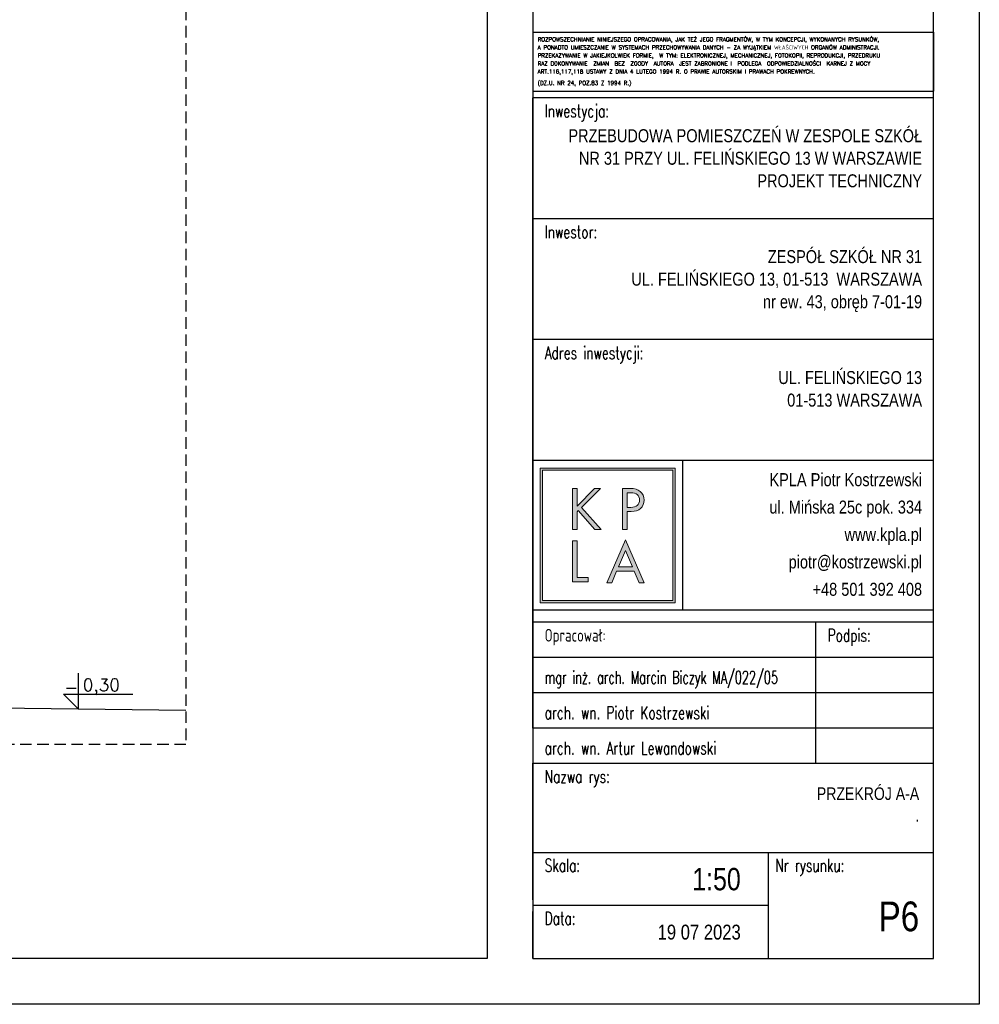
# Model space of a CAD drawing. Extents: x 678233 to 771511, y -128679 to -91169.
# Tile 18 of 62: x 758365 to 759205, y -98763 to -97901. Entities that reach past the tile are written whole.
import ezdxf
from ezdxf.enums import TextEntityAlignment as Align

# ---------------------------------------------------------------- set-up
doc = ezdxf.new("R2010")
doc.units = 0
doc.linetypes.add('DASHED', pattern=[0.75, 0.5, -0.25])
doc.layers.get('0').update_dxf_attribs({"linetype": 'CONTINUOUS'})
doc.layers.get('Defpoints').update_dxf_attribs({"linetype": 'CONTINUOUS'})
for name, color, linetype in [('KOTY', 6, 'CONTINUOUS'), ('OPIS', 2, 'CONTINUOUS'), ('PRZEKROJOWE', 7, 'CONTINUOUS'), ('PRZERYWANA', 9, 'DASHED'), ('ramka', 2, 'CONTINUOUS'), ('tabelka', 2, 'CONTINUOUS')]:
    doc.layers.add(name, color=color, linetype=linetype)
doc.layers.add('Warstwa 1', color=2, linetype='CONTINUOUS', lineweight=18)
doc.styles.add('ARIAL_CE', font='arial.ttf')
doc.styles.add('ROMANS', font='romans.shx', dxfattribs={"width": 0.6})
doc.styles.add('TXT', font='simplex.shx', dxfattribs={"width": 0.7})

# ---------------------------------------------------------------- blocks, each defined once
blk = doc.blocks.new('kpla logo')
h = blk.add_hatch(color=256)
h.paths.add_polyline_path([(3.121, 6.59), (3.117, 6.585), (3.103, 6.571), (3.08, 6.548), (3.048, 6.516), (3.009, 6.477), (2.964, 6.431), (2.92, 6.387), (2.865, 6.332), (2.807, 6.273), (2.745, 6.211), (2.682, 6.148), (2.618, 6.083), (2.562, 6.027), (2.499, 5.963), (2.437, 5.901), (2.379, 5.842), (2.323, 5.786), (2.273, 5.735), (2.233, 5.695), (2.193, 5.655), (2.161, 5.622), (2.136, 5.598), (2.121, 5.583), (2.116, 5.577), (2.116, 5.596), (2.116, 5.651), (2.116, 5.735), (2.116, 5.835), (2.116, 5.956), (2.116, 6.083), (2.116, 6.204), (2.116, 6.325), (2.116, 6.431), (2.116, 6.512), (2.116, 6.569), (2.116, 6.59), (2.111, 6.59), (2.096, 6.59), (2.074, 6.59), (2.048, 6.59), (2.017, 6.59), (1.983, 6.59), (1.951, 6.59), (1.92, 6.59), (1.892, 6.59), (1.871, 6.59), (1.856, 6.59), (1.85, 6.59), (1.85, 6.547), (1.85, 6.418), (1.85, 6.221), (1.85, 5.988), (1.85, 5.707), (1.85, 5.409), (1.85, 5.128), (1.85, 4.846), (1.85, 4.597), (1.85, 4.41), (1.85, 4.277), (1.85, 4.229), (1.855, 4.229), (1.87, 4.229), (1.892, 4.229), (1.918, 4.229), (1.95, 4.229), (1.983, 4.229), (2.015, 4.229), (2.046, 4.229), (2.074, 4.229), (2.095, 4.229), (2.11, 4.229), (2.116, 4.229), (2.116, 4.247), (2.116, 4.302), (2.116, 4.387), (2.116, 4.488), (2.116, 4.608), (2.116, 4.737), (2.116, 4.858), (2.116, 4.979), (2.116, 5.086), (2.116, 5.167), (2.116, 5.224), (2.116, 5.245), (2.117, 5.246), (2.121, 5.249), (2.126, 5.255), (2.133, 5.262), (2.141, 5.27), (2.149, 5.278), (2.157, 5.286), (2.165, 5.294), (2.173, 5.301), (2.178, 5.307), (2.182, 5.31), (2.183, 5.312), (2.201, 5.292), (2.253, 5.233), (2.334, 5.143), (2.429, 5.036), (2.544, 4.907), (2.666, 4.77), (2.781, 4.641), (2.897, 4.512), (2.999, 4.398), (3.075, 4.312), (3.13, 4.251), (3.15, 4.229), (3.156, 4.229), (3.176, 4.229), (3.206, 4.229), (3.242, 4.229), (3.284, 4.229), (3.33, 4.229), (3.373, 4.229), (3.416, 4.229), (3.454, 4.229), (3.483, 4.229), (3.503, 4.229), (3.511, 4.229), (3.49, 4.251), (3.427, 4.32), (3.332, 4.425), (3.219, 4.55), (3.083, 4.7), (2.939, 4.859), (2.803, 5.009), (2.666, 5.159), (2.546, 5.292), (2.455, 5.392), (2.391, 5.463), (2.367, 5.489), (2.387, 5.509), (2.448, 5.569), (2.54, 5.661), (2.65, 5.769), (2.781, 5.9), (2.921, 6.039), (3.053, 6.17), (3.185, 6.302), (3.302, 6.418), (3.39, 6.505), (3.453, 6.567), (3.475, 6.59), (3.469, 6.59), (3.449, 6.59), (3.42, 6.59), (3.385, 6.59), (3.343, 6.59), (3.298, 6.59), (3.256, 6.59), (3.214, 6.59), (3.177, 6.59), (3.148, 6.59), (3.128, 6.59)], flags=0)
h.paths.add_polyline_path([(5.002, 4.229), (5.002, 4.231), (5.002, 4.238), (5.002, 4.252), (5.002, 4.271), (5.002, 4.294), (5.002, 4.322), (5.002, 4.354), (5.002, 4.39), (5.002, 4.421), (5.002, 4.462), (5.002, 4.505), (5.002, 4.551), (5.002, 4.598), (5.002, 4.647), (5.002, 4.696), (5.002, 4.745), (5.002, 4.785), (5.002, 4.834), (5.002, 4.883), (5.002, 4.93), (5.002, 4.976), (5.002, 5.02), (5.002, 5.062), (5.002, 5.101), (5.002, 5.129), (5.002, 5.162), (5.002, 5.191), (5.002, 5.216), (5.002, 5.235), (5.002, 5.25), (5.002, 5.259), (5.002, 5.262), (5.004, 5.262), (5.011, 5.262), (5.023, 5.262), (5.038, 5.262), (5.054, 5.262), (5.074, 5.262), (5.095, 5.262), (5.117, 5.262), (5.137, 5.262), (5.158, 5.262), (5.178, 5.262), (5.196, 5.262), (5.21, 5.262), (5.222, 5.262), (5.229, 5.262), (5.232, 5.262), (5.273, 5.263), (5.316, 5.265), (5.359, 5.269), (5.4, 5.274), (5.437, 5.28), (5.475, 5.288), (5.513, 5.298), (5.549, 5.309), (5.581, 5.32), (5.614, 5.334), (5.647, 5.349), (5.678, 5.365), (5.704, 5.381), (5.732, 5.401), (5.759, 5.421), (5.784, 5.443), (5.805, 5.464), (5.826, 5.488), (5.846, 5.514), (5.866, 5.541), (5.882, 5.567), (5.898, 5.596), (5.913, 5.627), (5.927, 5.658), (5.938, 5.687), (5.949, 5.72), (5.958, 5.754), (5.966, 5.788), (5.971, 5.819), (5.975, 5.854), (5.978, 5.889), (5.979, 5.924), (5.978, 5.958), (5.975, 5.996), (5.971, 6.033), (5.964, 6.069), (5.957, 6.102), (5.947, 6.137), (5.935, 6.171), (5.921, 6.204), (5.907, 6.233), (5.89, 6.265), (5.872, 6.295), (5.852, 6.324), (5.833, 6.349), (5.81, 6.375), (5.785, 6.4), (5.759, 6.423), (5.735, 6.444), (5.708, 6.464), (5.679, 6.483), (5.649, 6.5), (5.621, 6.514), (5.589, 6.528), (5.555, 6.541), (5.519, 6.552), (5.485, 6.56), (5.446, 6.568), (5.405, 6.575), (5.361, 6.581), (5.319, 6.584), (5.271, 6.587), (5.219, 6.589), (5.165, 6.59), (5.161, 6.59), (5.147, 6.59), (5.126, 6.59), (5.098, 6.59), (5.068, 6.59), (5.031, 6.59), (4.992, 6.59), (4.951, 6.59), (4.914, 6.59), (4.874, 6.59), (4.837, 6.59), (4.803, 6.59), (4.778, 6.59), (4.756, 6.59), (4.742, 6.59), (4.736, 6.59), (4.736, 6.567), (4.736, 6.493), (4.736, 6.375), (4.736, 6.221), (4.736, 6.057), (4.736, 5.853), (4.736, 5.635), (4.736, 5.409), (4.736, 5.206), (4.736, 4.986), (4.736, 4.781), (4.736, 4.597), (4.736, 4.457), (4.736, 4.335), (4.736, 4.256), (4.736, 4.229), (4.739, 4.229), (4.747, 4.229), (4.761, 4.229), (4.778, 4.229), (4.796, 4.229), (4.819, 4.229), (4.844, 4.229), (4.869, 4.229), (4.892, 4.229), (4.917, 4.229), (4.94, 4.229), (4.96, 4.229), (4.976, 4.229), (4.99, 4.229), (4.999, 4.229)], flags=0)
h.paths.add_polyline_path([(5.214, 5.503), (5.214, 5.503), (5.213, 5.503), (5.21, 5.503), (5.206, 5.503), (5.201, 5.503), (5.195, 5.503), (5.189, 5.503), (5.181, 5.503), (5.176, 5.503), (5.167, 5.503), (5.158, 5.503), (5.149, 5.503), (5.139, 5.503), (5.129, 5.503), (5.119, 5.503), (5.108, 5.503), (5.101, 5.503), (5.091, 5.503), (5.08, 5.503), (5.071, 5.503), (5.061, 5.503), (5.052, 5.503), (5.043, 5.503), (5.035, 5.503), (5.03, 5.503), (5.023, 5.503), (5.017, 5.503), (5.012, 5.503), (5.008, 5.503), (5.004, 5.503), (5.003, 5.503), (5.002, 5.503), (5.002, 5.51), (5.002, 5.537), (5.002, 5.579), (5.002, 5.635), (5.002, 5.691), (5.002, 5.764), (5.002, 5.843), (5.002, 5.924), (5.002, 5.994), (5.002, 6.073), (5.002, 6.148), (5.002, 6.214), (5.002, 6.262), (5.002, 6.307), (5.002, 6.335), (5.002, 6.345), (5.004, 6.345), (5.01, 6.345), (5.019, 6.345), (5.032, 6.345), (5.045, 6.345), (5.062, 6.345), (5.08, 6.345), (5.099, 6.345), (5.115, 6.345), (5.134, 6.345), (5.151, 6.345), (5.166, 6.345), (5.177, 6.345), (5.188, 6.345), (5.194, 6.345), (5.197, 6.345), (5.228, 6.345), (5.262, 6.344), (5.295, 6.342), (5.326, 6.339), (5.352, 6.336), (5.38, 6.332), (5.406, 6.326), (5.432, 6.32), (5.452, 6.314), (5.475, 6.306), (5.497, 6.297), (5.518, 6.287), (5.535, 6.278), (5.554, 6.266), (5.572, 6.253), (5.59, 6.239), (5.603, 6.227), (5.618, 6.212), (5.631, 6.196), (5.644, 6.179), (5.655, 6.163), (5.666, 6.145), (5.676, 6.125), (5.686, 6.105), (5.693, 6.087), (5.7, 6.065), (5.706, 6.043), (5.711, 6.02), (5.715, 6), (5.718, 5.977), (5.72, 5.952), (5.72, 5.928), (5.719, 5.884), (5.713, 5.836), (5.702, 5.79), (5.687, 5.748), (5.67, 5.714), (5.647, 5.678), (5.62, 5.644), (5.588, 5.614), (5.558, 5.592), (5.519, 5.568), (5.476, 5.548), (5.429, 5.531), (5.386, 5.52), (5.333, 5.511), (5.275, 5.505)], flags=0)
h.paths.add_polyline_path([(2.116, 1.461), (2.116, 1.464), (2.116, 1.479), (2.116, 1.507), (2.116, 1.545), (2.116, 1.594), (2.116, 1.651), (2.116, 1.718), (2.116, 1.791), (2.116, 1.848), (2.116, 1.933), (2.116, 2.023), (2.116, 2.117), (2.116, 2.214), (2.116, 2.314), (2.116, 2.416), (2.116, 2.519), (2.116, 2.592), (2.116, 2.695), (2.116, 2.795), (2.116, 2.894), (2.116, 2.989), (2.116, 3.08), (2.116, 3.166), (2.116, 3.247), (2.116, 3.3), (2.116, 3.368), (2.116, 3.429), (2.116, 3.48), (2.116, 3.521), (2.116, 3.552), (2.116, 3.571), (2.116, 3.577), (2.113, 3.577), (2.105, 3.577), (2.092, 3.577), (2.074, 3.577), (2.057, 3.577), (2.034, 3.577), (2.009, 3.577), (1.983, 3.577), (1.961, 3.577), (1.936, 3.577), (1.913, 3.577), (1.892, 3.577), (1.877, 3.577), (1.863, 3.577), (1.854, 3.577), (1.85, 3.577), (1.85, 3.556), (1.85, 3.483), (1.85, 3.364), (1.85, 3.208), (1.85, 3.051), (1.85, 2.846), (1.85, 2.625), (1.85, 2.397), (1.85, 2.201), (1.85, 1.979), (1.85, 1.771), (1.85, 1.585), (1.85, 1.45), (1.85, 1.325), (1.85, 1.245), (1.85, 1.216), (1.858, 1.216), (1.887, 1.216), (1.933, 1.216), (1.993, 1.216), (2.054, 1.216), (2.133, 1.216), (2.219, 1.216), (2.307, 1.216), (2.383, 1.216), (2.469, 1.216), (2.549, 1.216), (2.621, 1.216), (2.673, 1.216), (2.722, 1.216), (2.753, 1.216), (2.764, 1.216), (2.764, 1.219), (2.764, 1.226), (2.764, 1.238), (2.764, 1.255), (2.764, 1.271), (2.764, 1.292), (2.764, 1.315), (2.764, 1.339), (2.764, 1.359), (2.764, 1.382), (2.764, 1.403), (2.764, 1.422), (2.764, 1.436), (2.764, 1.449), (2.764, 1.458), (2.764, 1.461), (2.758, 1.461), (2.738, 1.461), (2.705, 1.461), (2.662, 1.461), (2.619, 1.461), (2.563, 1.461), (2.502, 1.461), (2.44, 1.461), (2.386, 1.461), (2.325, 1.461), (2.268, 1.461), (2.217, 1.461), (2.18, 1.461), (2.146, 1.461), (2.124, 1.461)], flags=0)
h.paths.add_polyline_path([(4.4, 1.829), (4.402, 1.829), (4.41, 1.829), (4.423, 1.829), (4.441, 1.829), (4.464, 1.829), (4.492, 1.829), (4.523, 1.829), (4.558, 1.829), (4.586, 1.829), (4.626, 1.829), (4.669, 1.829), (4.714, 1.829), (4.76, 1.829), (4.808, 1.829), (4.856, 1.829), (4.905, 1.829), (4.941, 1.829), (4.99, 1.829), (5.037, 1.829), (5.084, 1.829), (5.129, 1.829), (5.172, 1.829), (5.213, 1.829), (5.251, 1.829), (5.278, 1.829), (5.31, 1.829), (5.339, 1.829), (5.363, 1.829), (5.383, 1.829), (5.397, 1.829), (5.406, 1.829), (5.409, 1.829), (5.412, 1.823), (5.42, 1.802), (5.434, 1.768), (5.453, 1.724), (5.472, 1.679), (5.496, 1.621), (5.522, 1.559), (5.549, 1.494), (5.572, 1.438), (5.599, 1.375), (5.623, 1.317), (5.645, 1.264), (5.661, 1.225), (5.676, 1.19), (5.685, 1.168), (5.689, 1.16), (5.691, 1.16), (5.7, 1.16), (5.715, 1.16), (5.734, 1.16), (5.754, 1.16), (5.779, 1.16), (5.806, 1.16), (5.834, 1.16), (5.858, 1.16), (5.885, 1.16), (5.911, 1.16), (5.934, 1.16), (5.951, 1.16), (5.966, 1.16), (5.976, 1.16), (5.979, 1.16), (5.969, 1.182), (5.936, 1.26), (5.883, 1.384), (5.813, 1.546), (5.741, 1.714), (5.649, 1.929), (5.55, 2.159), (5.448, 2.397), (5.358, 2.606), (5.259, 2.837), (5.166, 3.054), (5.083, 3.248), (5.021, 3.392), (4.966, 3.521), (4.93, 3.605), (4.917, 3.634), (4.907, 3.611), (4.873, 3.534), (4.819, 3.41), (4.747, 3.248), (4.673, 3.079), (4.579, 2.865), (4.478, 2.635), (4.374, 2.397), (4.282, 2.188), (4.18, 1.957), (4.085, 1.74), (4, 1.546), (3.937, 1.402), (3.88, 1.273), (3.843, 1.189), (3.83, 1.16), (3.833, 1.16), (3.842, 1.16), (3.856, 1.16), (3.875, 1.16), (3.895, 1.16), (3.919, 1.16), (3.946, 1.16), (3.974, 1.16), (3.998, 1.16), (4.025, 1.16), (4.05, 1.16), (4.072, 1.16), (4.089, 1.16), (4.104, 1.16), (4.114, 1.16), (4.117, 1.16), (4.12, 1.166), (4.128, 1.187), (4.143, 1.22), (4.161, 1.264), (4.18, 1.31), (4.205, 1.368), (4.231, 1.43), (4.259, 1.494), (4.282, 1.551), (4.309, 1.613), (4.334, 1.672), (4.356, 1.724), (4.373, 1.763), (4.387, 1.798), (4.397, 1.821)], flags=0)
h.paths.add_polyline_path([(4.914, 3.018), (4.914, 3.017), (4.916, 3.011), (4.921, 3), (4.928, 2.983), (4.937, 2.961), (4.948, 2.934), (4.961, 2.904), (4.975, 2.87), (4.982, 2.852), (4.998, 2.814), (5.015, 2.773), (5.033, 2.73), (5.052, 2.685), (5.071, 2.639), (5.09, 2.593), (5.11, 2.546), (5.12, 2.522), (5.139, 2.475), (5.159, 2.428), (5.177, 2.383), (5.196, 2.339), (5.213, 2.297), (5.23, 2.258), (5.245, 2.221), (5.252, 2.203), (5.266, 2.171), (5.277, 2.143), (5.287, 2.119), (5.295, 2.099), (5.301, 2.085), (5.305, 2.076), (5.306, 2.073), (5.301, 2.073), (5.276, 2.073), (5.236, 2.073), (5.182, 2.073), (5.134, 2.073), (5.064, 2.073), (4.987, 2.073), (4.908, 2.073), (4.849, 2.073), (4.771, 2.073), (4.699, 2.073), (4.634, 2.073), (4.593, 2.073), (4.549, 2.073), (4.52, 2.073), (4.51, 2.073), (4.513, 2.08), (4.525, 2.109), (4.546, 2.157), (4.573, 2.221), (4.597, 2.277), (4.633, 2.361), (4.672, 2.452), (4.712, 2.546), (4.742, 2.616), (4.781, 2.708), (4.818, 2.794), (4.85, 2.87), (4.872, 2.92), (4.894, 2.972), (4.908, 3.006)], flags=0)
h.paths.add_polyline_path([(7.769, 0), (7.769, 0.009), (7.769, 0.062), (7.769, 0.161), (7.769, 0.301), (7.769, 0.48), (7.769, 0.694), (7.769, 0.94), (7.769, 1.214), (7.769, 1.391), (7.769, 1.704), (7.769, 2.037), (7.769, 2.387), (7.769, 2.75), (7.769, 3.122), (7.769, 3.502), (7.769, 3.885), (7.769, 4.115), (7.769, 4.496), (7.769, 4.872), (7.769, 5.239), (7.769, 5.594), (7.769, 5.934), (7.769, 6.256), (7.769, 6.555), (7.769, 6.723), (7.769, 6.981), (7.769, 7.208), (7.769, 7.401), (7.769, 7.557), (7.769, 7.673), (7.769, 7.745), (7.769, 7.769), (7.707, 7.769), (7.468, 7.769), (7.076, 7.769), (6.555, 7.769), (6.065, 7.769), (5.383, 7.769), (4.647, 7.769), (3.885, 7.769), (3.274, 7.769), (2.53, 7.769), (1.835, 7.769), (1.214, 7.769), (0.788, 7.769), (0.368, 7.769), (0.096, 7.769), (0, 7.769), (0, 7.707), (0, 7.468), (0, 7.076), (0, 6.555), (0, 6.065), (0, 5.383), (0, 4.647), (0, 3.885), (0, 3.274), (0, 2.53), (0, 1.835), (0, 1.214), (0, 0.788), (0, 0.368), (0, 0.096), (0, 0), (0.062, 0), (0.301, 0), (0.694, 0), (1.214, 0), (1.704, 0), (2.387, 0), (3.122, 0), (3.885, 0), (4.496, 0), (5.239, 0), (5.934, 0), (6.555, 0), (6.981, 0), (7.401, 0), (7.673, 0)])
h.paths.add_polyline_path([(0.131, 0.131), (0.131, 0.14), (0.131, 0.192), (0.131, 0.287), (0.131, 0.422), (0.131, 0.595), (0.131, 0.802), (0.131, 1.039), (0.131, 1.304), (0.131, 1.475), (0.131, 1.778), (0.131, 2.1), (0.131, 2.437), (0.131, 2.788), (0.131, 3.148), (0.131, 3.515), (0.131, 3.885), (0.131, 4.107), (0.131, 4.475), (0.131, 4.838), (0.131, 5.193), (0.131, 5.536), (0.131, 5.865), (0.131, 6.176), (0.131, 6.465), (0.131, 6.627), (0.131, 6.876), (0.131, 7.096), (0.131, 7.282), (0.131, 7.433), (0.131, 7.545), (0.131, 7.614), (0.131, 7.638), (0.192, 7.638), (0.422, 7.638), (0.802, 7.638), (1.304, 7.638), (1.778, 7.638), (2.437, 7.638), (3.148, 7.638), (3.885, 7.638), (4.475, 7.638), (5.193, 7.638), (5.865, 7.638), (6.465, 7.638), (6.876, 7.638), (7.282, 7.638), (7.545, 7.638), (7.638, 7.638), (7.638, 7.578), (7.638, 7.347), (7.638, 6.968), (7.638, 6.465), (7.638, 5.992), (7.638, 5.332), (7.638, 4.621), (7.638, 3.885), (7.638, 3.294), (7.638, 2.576), (7.638, 1.904), (7.638, 1.304), (7.638, 0.893), (7.638, 0.487), (7.638, 0.225), (7.638, 0.131), (7.578, 0.131), (7.347, 0.131), (6.968, 0.131), (6.465, 0.131), (5.992, 0.131), (5.332, 0.131), (4.621, 0.131), (3.885, 0.131), (3.294, 0.131), (2.576, 0.131), (1.904, 0.131), (1.304, 0.131), (0.893, 0.131), (0.487, 0.131), (0.225, 0.131)], flags=16)
at = {"layer": 'Warstwa 1', "color": 250}
for points, knots in [([(7.769, 0), (7.769, 0), (0, 0), (0, 0), (0, 0), (0, 0), (0, 7.769), (0, 7.769), (0, 7.769), (0, 7.769), (7.769, 7.769), (7.769, 7.769), (7.769, 7.769), (7.769, 7.769), (7.769, 0), (7.769, 0)], [0, 0, 0, 0, 0.2, 0.2, 0.2, 0.2, 0.4, 0.4, 0.4, 0.4, 0.6, 0.6, 0.6, 0.6, 1, 1, 1, 1]), ([(0.131, 0.131), (0.131, 0.131), (7.638, 0.131), (7.638, 0.131), (7.638, 0.131), (7.638, 0.131), (7.638, 7.638), (7.638, 7.638), (7.638, 7.638), (7.638, 7.638), (0.131, 7.638), (0.131, 7.638), (0.131, 7.638), (0.131, 7.638), (0.131, 0.131), (0.131, 0.131)], [0, 0, 0, 0, 0.2, 0.2, 0.2, 0.2, 0.4, 0.4, 0.4, 0.4, 0.6, 0.6, 0.6, 0.6, 1, 1, 1, 1]), ([(3.121, 6.59), (3.121, 6.59), (3.475, 6.59), (3.475, 6.59), (3.475, 6.59), (3.475, 6.59), (2.367, 5.489), (2.367, 5.489), (2.367, 5.489), (2.367, 5.489), (3.511, 4.229), (3.511, 4.229), (3.511, 4.229), (3.511, 4.229), (3.15, 4.229), (3.15, 4.229), (3.15, 4.229), (3.15, 4.229), (2.183, 5.312), (2.183, 5.312), (2.183, 5.312), (2.183, 5.312), (2.116, 5.245), (2.116, 5.245), (2.116, 5.245), (2.116, 5.245), (2.116, 4.229), (2.116, 4.229), (2.116, 4.229), (2.116, 4.229), (1.85, 4.229), (1.85, 4.229), (1.85, 4.229), (1.85, 4.229), (1.85, 6.59), (1.85, 6.59), (1.85, 6.59), (1.85, 6.59), (2.116, 6.59), (2.116, 6.59), (2.116, 6.59), (2.116, 6.59), (2.116, 5.577), (2.116, 5.577), (2.116, 5.577), (2.116, 5.577), (3.121, 6.59), (3.121, 6.59)], [0, 0, 0, 0, 0.076923, 0.076923, 0.076923, 0.076923, 0.153846, 0.153846, 0.153846, 0.153846, 0.230769, 0.230769, 0.230769, 0.230769, 0.307692, 0.307692, 0.307692, 0.307692, 0.384615, 0.384615, 0.384615, 0.384615, 0.461538, 0.461538, 0.461538, 0.461538, 0.538462, 0.538462, 0.538462, 0.538462, 0.615385, 0.615385, 0.615385, 0.615385, 0.692308, 0.692308, 0.692308, 0.692308, 0.769231, 0.769231, 0.769231, 0.769231, 0.846154, 0.846154, 0.846154, 0.846154, 1, 1, 1, 1]), ([(5.002, 4.229), (5.002, 4.229), (4.736, 4.229), (4.736, 4.229), (4.736, 4.229), (4.736, 4.229), (4.736, 6.59), (4.736, 6.59), (4.736, 6.59), (4.736, 6.59), (5.165, 6.59), (5.165, 6.59), (5.165, 6.59), (5.455, 6.59), (5.621, 6.544), (5.759, 6.423), (5.759, 6.423), (5.898, 6.307), (5.979, 6.122), (5.979, 5.924), (5.979, 5.924), (5.979, 5.74), (5.905, 5.56), (5.784, 5.443), (5.784, 5.443), (5.657, 5.326), (5.469, 5.262), (5.232, 5.262), (5.232, 5.262), (5.232, 5.262), (5.002, 5.262), (5.002, 5.262), (5.002, 5.262), (5.002, 5.262), (5.002, 4.229), (5.002, 4.229)], [0, 0, 0, 0, 0.1, 0.1, 0.1, 0.1, 0.2, 0.2, 0.2, 0.2, 0.3, 0.3, 0.3, 0.3, 0.4, 0.4, 0.4, 0.4, 0.5, 0.5, 0.5, 0.5, 0.6, 0.6, 0.6, 0.6, 0.7, 0.7, 0.7, 0.7, 0.8, 0.8, 0.8, 0.8, 1, 1, 1, 1]), ([(5.214, 5.503), (5.536, 5.503), (5.72, 5.659), (5.72, 5.928), (5.72, 5.928), (5.72, 6.055), (5.671, 6.169), (5.59, 6.239), (5.59, 6.239), (5.501, 6.314), (5.388, 6.345), (5.197, 6.345), (5.197, 6.345), (5.197, 6.345), (5.002, 6.345), (5.002, 6.345), (5.002, 6.345), (5.002, 6.345), (5.002, 5.503), (5.002, 5.503), (5.002, 5.503), (5.002, 5.503), (5.214, 5.503), (5.214, 5.503)], [0, 0, 0, 0, 0.142857, 0.142857, 0.142857, 0.142857, 0.285714, 0.285714, 0.285714, 0.285714, 0.428571, 0.428571, 0.428571, 0.428571, 0.571429, 0.571429, 0.571429, 0.571429, 0.714286, 0.714286, 0.714286, 0.714286, 1, 1, 1, 1]), ([(2.116, 1.461), (2.116, 1.461), (2.764, 1.461), (2.764, 1.461), (2.764, 1.461), (2.764, 1.461), (2.764, 1.216), (2.764, 1.216), (2.764, 1.216), (2.764, 1.216), (1.85, 1.216), (1.85, 1.216), (1.85, 1.216), (1.85, 1.216), (1.85, 3.577), (1.85, 3.577), (1.85, 3.577), (1.85, 3.577), (2.116, 3.577), (2.116, 3.577), (2.116, 3.577), (2.116, 3.577), (2.116, 1.461), (2.116, 1.461)], [0, 0, 0, 0, 0.142857, 0.142857, 0.142857, 0.142857, 0.285714, 0.285714, 0.285714, 0.285714, 0.428571, 0.428571, 0.428571, 0.428571, 0.571429, 0.571429, 0.571429, 0.571429, 0.714286, 0.714286, 0.714286, 0.714286, 1, 1, 1, 1]), ([(4.4, 1.829), (4.4, 1.829), (4.117, 1.16), (4.117, 1.16), (4.117, 1.16), (4.117, 1.16), (3.83, 1.16), (3.83, 1.16), (3.83, 1.16), (3.83, 1.16), (4.917, 3.634), (4.917, 3.634), (4.917, 3.634), (4.917, 3.634), (5.979, 1.16), (5.979, 1.16), (5.979, 1.16), (5.979, 1.16), (5.689, 1.16), (5.689, 1.16), (5.689, 1.16), (5.689, 1.16), (5.409, 1.829), (5.409, 1.829), (5.409, 1.829), (5.409, 1.829), (4.4, 1.829), (4.4, 1.829)], [0, 0, 0, 0, 0.125, 0.125, 0.125, 0.125, 0.25, 0.25, 0.25, 0.25, 0.375, 0.375, 0.375, 0.375, 0.5, 0.5, 0.5, 0.5, 0.625, 0.625, 0.625, 0.625, 0.75, 0.75, 0.75, 0.75, 1, 1, 1, 1]), ([(4.914, 3.018), (4.914, 3.018), (4.51, 2.073), (4.51, 2.073), (4.51, 2.073), (4.51, 2.073), (5.306, 2.073), (5.306, 2.073), (5.306, 2.073), (5.306, 2.073), (4.914, 3.018), (4.914, 3.018)], [0, 0, 0, 0, 0.25, 0.25, 0.25, 0.25, 0.5, 0.5, 0.5, 0.5, 1, 1, 1, 1])]:
    blk.add_open_spline(points, degree=3, knots=knots, dxfattribs=at)
blk = doc.blocks.new('TABELKA NOWA 334')
at = {"layer": 'tabelka', "ltscale": 2}
for p, q in [((42790.4, -47472.2), (43615.4, -47472.2)), ((42790.4, -47472.2), (42790.4, -47593.6)), ((43615.4, -47472.2), (43615.4, -47593.6)), ((42790.4, -47593.6), (43615.4, -47593.6)), ((42790.4, -48703.2), (42790.4, -47607.4)), ((43615.4, -47607.4), (42790.4, -47607.4)), ((43615.4, -47856.3), (42790.4, -47856.3)), ((43615.4, -48105.3), (42790.4, -48105.3)), ((43615.4, -48354.2), (42790.4, -48354.2)), ((43615.4, -48662.5), (42790.4, -48662.5)), ((43615.4, -48686.7), (42790.4, -48686.7)), ((43615.4, -48686.7), (42790.4, -48686.7)), ((42790.4, -48904.9), (42790.4, -48686.7)), ((43373.1, -48977.6), (43373.1, -48686.7)), ((43615.4, -48759.4), (42790.4, -48759.4)), ((42790.4, -48832.1), (43615.4, -48832.1)), ((43615.4, -48904.9), (42790.4, -48904.9)), ((42790.4, -48977.6), (43615.4, -48977.6)), ((42790.4, -48977.6), (43615.4, -48977.6)), ((42790.4, -49161.5), (42790.4, -48977.6)), ((42790.4, -49161.5), (43615.4, -49161.5)), ((42790.4, -49161.5), (43275.1, -49161.5)), ((42790.4, -49258.4), (42790.4, -49161.5)), ((43275.1, -49161.5), (43275.1, -49379.6)), ((43275.1, -49270.5), (42790.4, -49270.5)), ((42790.4, -49379.6), (42790.4, -49282.7))]:
    blk.add_line(p, q, dxfattribs=at)
blk.add_lwpolyline([(42790.4, -49379.6), (43615.4, -49379.6), (43615.4, -47607.4), (42790.4, -47607.4)], close=True, dxfattribs=at)
blk.add_lwpolyline([(43098.7, -48354.2), (43098.7, -48662.5)], dxfattribs=at)
at = {"layer": 'tabelka', "ltscale": 2, "xscale": 35.70926211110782, "yscale": 35.70926211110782, "zscale": 35.70926211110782}
blk.add_blockref('kpla logo', (42805.8, -48647.1), dxfattribs=at)
at = {"layer": 'tabelka', "ltscale": 2, "style": 'ROMANS'}
for s, height, p in [('ROZPOWSZECHNIANIE NINIEJSZEGO OPRACOWANIA, JAK TEŻ JEGO FRAGMENTÓW, W TYM KONCEPCJI, WYKONANYCH RYSUNKÓW,', 8.2817, (42800.3, -47491.3)), ('A PONADTO UMIESZCZANIE W SYSTEMACH PRZECHOWYWANIA DANYCH - ZA WYJĄTKIEM WŁAŚCIWYCH ORGANÓW ADMINISTRACJI. ', 8.2817, (42800.3, -47507.8)), ('PRZEKAZYWANIE W JAKIEJKOLWIEK FORMIE,  W TYM: ELEKTRONICZNEJ, MECHANICZNEJ, FOTOKOPII, REPRODUKCJI, PRZEDRUKU', 8.2817, (42800.3, -47524.4)), ('RAZ D0KONYWANIE  ZMIAN  BEZ  ZGODY  AUTORA  JEST ZABRONIONE I  PODLEGA  ODPOWIEDZIALNOŚCI  KARNEJ Z MOCY ', 8.2817, (42800.3, -47541)), ('ART.116,117,118 USTAWY Z DNIA 4 LUTEGO 1994 R. O PRAWIE AUTORSKIM I PRAWACH POKREWNYCH.', 8.282, (42800.3, -47557.5)), ('(DZ.U. NR 24, POZ.83 Z 1994 R.)', 8.282, (42800.3, -47581.1))]:
    blk.add_text(s, height=height, rotation=359.9955, dxfattribs=at).set_placement(p)
at = {"layer": 'tabelka', "ltscale": 2, "style": 'ROMANS', "width": 0.7}
for s, height, p in [('Inwestycja:', 26.174, (42814.7, -47647.6)), ('Inwestor:', 26.17, (42814.7, -47896.6)), ('Adres inwestycji:', 26.174, (42814.7, -48145.5)), ('Opracował:', 26.17, (42814.7, -48727)), ('Podpis:', 26.17, (43397.3, -48727)), ('Nazwa rys:', 26.17, (42814.7, -49017.8)), ('Skala:', 26.17, (42814.7, -49200.7)), ('Nr rysunku:', 26.174, (43289.7, -49200.7)), ('Data:', 26.17, (42814.7, -49309.8))]:
    blk.add_text(s, height=height, dxfattribs=at).set_placement(p)
at = {"layer": 'tabelka', "ltscale": 2, "style": 'ARIAL_CE', "width": 0.8}
for s, p in [('KPLA Piotr Kostrzewski', (43591.7, -48407)), ('ul. Mińska 25c pok. 334', (43591.7, -48463.4)), ('www.kpla.pl', (43591.7, -48519.8)), ('  piotr@kostrzewski.pl', (43591.7, -48576.3)), ('+48 501 392 408', (43591.7, -48632.7))]:
    blk.add_text(s, height=26.775, dxfattribs=at).set_placement(p, align=Align.RIGHT)
for tag, height, p in [('Inwestycja 1', 26.8, (43591.7, -47698.9)), ('Inwestycja 2', 26.8, (43591.7, -47745.3)), ('Inwestycja 3', 26.8, (43591.7, -47791.7)), ('Inwestycja 4', 26.8, (43591.7, -47838.1)), ('INWESTOR 1', 26.8, (43591.7, -47947.8)), ('INWESTOR 2', 26.8, (43591.7, -47994.2)), ('INWESTOR 3', 26.8, (43591.7, -48040.6)), ('INWESTOR 4', 26.8, (43591.7, -48087.1)), ('Adres 1', 26.8, (43591.7, -48196.8)), ('Adres 2', 26.8, (43591.7, -48243.2)), ('Adres 3', 26.8, (43591.7, -48289.6)), ('Adres 4', 26.8, (43591.7, -48336)), ('TEMAT1', 25.9, (43585.8, -49053)), ('TEMAT2', 25.9, (43585.8, -49097.9)), ('TEMAT3', 25.9, (43585.8, -49142.8))]:
    blk.add_attdef(tag, text='', height=height, dxfattribs=at).set_placement(p, align=Align.RIGHT)
at = {"layer": 'tabelka', "ltscale": 2, "style": 'ROMANS', "width": 0.7, "flags": 4}
for tag, p in [('arch. wn. Piotr Kostrzewski', (42814.7, -48813.8)), ('arch. wn. Artur Lewandowski', (42814.7, -48886.5)), ('....', (42814.7, -48959.2))]:
    blk.add_attdef(tag, p, '', height=26.2, dxfattribs=at)
at = {"layer": 'tabelka', "ltscale": 2, "style": 'ARIAL_CE', "width": 0.8}
for tag, height, p in [('1:20', 45.9, (43218.4, -49216)), ('A 12', 61.2, (43585.8, -49292.7)), ('sierpień 2013', 30.6, (43218.4, -49325.1))]:
    blk.add_attdef(tag, text='', height=height, dxfattribs=at).set_placement(p, align=Align.MIDDLE_RIGHT)

msp = doc.modelspace()

# ---------------------------------------------------------------- linework, layer by layer
at = {"layer": 'Defpoints'}
msp.add_lwpolyline([(757105.03, -97277.99), (759205.03, -97277.99), (759205.03, -98762.99), (757105.03, -98762.99)], close=True, dxfattribs=at)
at = {"layer": 'KOTY', "linetype": 'ByBlock'}
for p, q in [((758416.34, -98473.11), (758416.34, -98504.33)), ((758416.34, -98504.33), (758403.61, -98491.6)), ((758403.61, -98491.6), (758464.18, -98491.6))]:
    msp.add_line(p, q, dxfattribs=at)
at = {"layer": 'PRZEKROJOWE'}
msp.add_line((758322.09, -98503.14), (758510.59, -98505.51), dxfattribs=at)
at = {"layer": 'PRZERYWANA', "ltscale": 20}
for p, q in [((758510.59, -97801.73), (758510.59, -98535.51)), ((758510.59, -98535.51), (757486.09, -98535.51))]:
    msp.add_line(p, q, dxfattribs=at)
at = {"layer": 'tabelka'}
for points in [[(757197.88, -97317.99), (758774.32, -97317.99), (758774.32, -98722.99), (757197.88, -98722.99)], [(758814.32, -98722.99), (759165.03, -98722.99), (759165.03, -97317.99), (758814.32, -97317.99)]]:
    msp.add_lwpolyline(points, close=True, dxfattribs=at)

# ---------------------------------------------------------------- block references
at = {"layer": 'ramka'}
ref = msp.add_blockref('TABELKA NOWA 334', (740624.03, -77731.64), dxfattribs=dict(at, xscale=0.425101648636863, yscale=0.425101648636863, zscale=0.425101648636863))
ref.add_attrib('....', 'arch. wn. Artur Lewandowski', (758824.62, -98544.28), dxfattribs={"layer": 'tabelka', "ltscale": 2, "height": 11.1265, "style": 'ROMANS', "width": 0.7})
ref.add_attrib('arch. wn. Artur Lewandowski', 'arch. wn. Piotr Kostrzewski', (758824.62, -98513.37), dxfattribs={"layer": 'tabelka', "ltscale": 2, "height": 11.1265, "style": 'ROMANS', "width": 0.7})
ref.add_attrib('arch. wn. Piotr Kostrzewski', 'mgr inż. arch. Marcin Biczyk MA/022/05', (758824.62, -98482.47), dxfattribs={"layer": 'tabelka', "ltscale": 2, "height": 11.1265, "style": 'ROMANS', "width": 0.65})
ref.add_attrib('Adres 1', 'UL. FELIŃSKIEGO 13', dxfattribs={"layer": 'tabelka', "ltscale": 2, "height": 11.3822, "style": 'ARIAL_CE', "width": 0.8}).set_placement((759154.94, -98220.17), align=Align.RIGHT)
ref.add_attrib('Adres 2', '01-513 WARSZAWA', dxfattribs={"layer": 'tabelka', "ltscale": 2, "height": 11.3822, "style": 'ARIAL_CE', "width": 0.8}).set_placement((759154.94, -98239.9), align=Align.RIGHT)
ref.add_attrib('INWESTOR 1', 'ZESPÓŁ SZKÓŁ NR 31', dxfattribs={"layer": 'tabelka', "ltscale": 2, "height": 11.3822, "style": 'ARIAL_CE', "width": 0.8}).set_placement((759154.94, -98114.34), align=Align.RIGHT)
ref.add_attrib('INWESTOR 2', 'UL. FELIŃSKIEGO 13, 01-513  WARSZAWA', dxfattribs={"layer": 'tabelka', "ltscale": 2, "height": 11.3822, "style": 'ARIAL_CE', "width": 0.8}).set_placement((759154.94, -98134.07), align=Align.RIGHT)
ref.add_attrib('INWESTOR 3', 'nr ew. 43, obręb 7-01-19', dxfattribs={"layer": 'tabelka', "ltscale": 2, "height": 11.3822, "style": 'ARIAL_CE', "width": 0.8}).set_placement((759154.94, -98153.8), align=Align.RIGHT)
ref.add_attrib('Inwestycja 1', 'PRZEBUDOWA POMIESZCZEŃ W ZESPOLE SZKÓŁ', dxfattribs={"layer": 'tabelka', "ltscale": 2, "height": 11.3822, "style": 'ARIAL_CE', "width": 0.8}).set_placement((759154.94, -98008.51), align=Align.RIGHT)
ref.add_attrib('Inwestycja 2', ' NR 31 PRZY UL. FELIŃSKIEGO 13 W WARSZAWIE', dxfattribs={"layer": 'tabelka', "ltscale": 2, "height": 11.3822, "style": 'ARIAL_CE', "width": 0.8}).set_placement((759154.94, -98028.24), align=Align.RIGHT)
ref.add_attrib('Inwestycja 3', 'PROJEKT TECHNICZNY', dxfattribs={"layer": 'tabelka', "ltscale": 2, "height": 11.3822, "style": 'ARIAL_CE', "width": 0.8}).set_placement((759154.94, -98047.97), align=Align.RIGHT)
ref.add_attrib('1:20', '1:50', dxfattribs={"layer": 'tabelka', "ltscale": 2, "height": 19.512, "style": 'ARIAL_CE', "width": 0.8}).set_placement((758996.25, -98653.45), align=Align.MIDDLE_RIGHT)
ref.add_attrib('sierpień 2013', '19 07 2023', dxfattribs={"layer": 'tabelka', "ltscale": 2, "height": 13.008, "style": 'ARIAL_CE', "width": 0.8}).set_placement((758996.25, -98699.81), align=Align.MIDDLE_RIGHT)
ref.add_attrib('A 12', 'P6', dxfattribs={"layer": 'tabelka', "ltscale": 2, "height": 26.017, "style": 'ARIAL_CE', "width": 0.8}).set_placement((759152.43, -98686.04), align=Align.MIDDLE_RIGHT)
ref.add_attrib('TEMAT1', 'PRZEKRÓJ A-A', dxfattribs={"layer": 'tabelka', "ltscale": 2, "height": 11.0123, "style": 'ARIAL_CE', "width": 0.8}).set_placement((759152.43, -98584.15), align=Align.RIGHT)
ref.add_attrib('TEMAT2', '.', dxfattribs={"layer": 'tabelka', "ltscale": 2, "height": 11.01, "style": 'ARIAL_CE', "width": 0.8}).set_placement((759152.43, -98603.24), align=Align.RIGHT)

# ---------------------------------------------------------------- texts
at = {"layer": 'OPIS', "linetype": 'Continuous', "style": 'TXT', "flags": 4}
msp.add_attdef('0,30', text='0.00', height=10.8, dxfattribs=at).set_placement((758420.45, -98483.45), align=Align.MIDDLE_LEFT)
msp.add_attdef('-', (758404.3, -98490.9), '+', height=10.8, dxfattribs=at)

doc.saveas('drawing.dxf')
